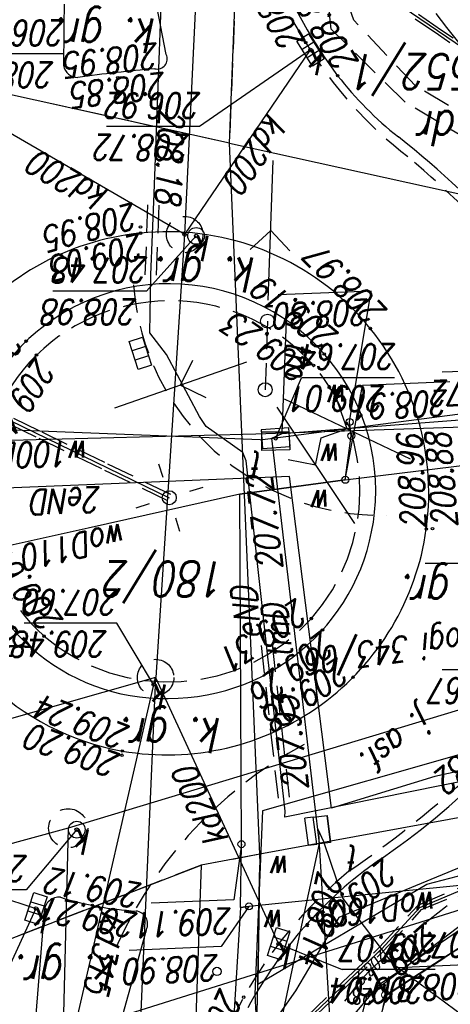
# Model space of a CAD drawing. Extents: x -110 to 11927435, y -6590197 to 5675023.
# Tile 38 of 71: x -74 to -59, y -307 to -272. Entities that reach past the tile are written whole.
import ezdxf
from ezdxf.enums import TextEntityAlignment as Align

# ---------------------------------------------------------------- set-up
doc = ezdxf.new("R2010")
doc.units = 0
doc.header["$PDMODE"] = 33
doc.header["$PDSIZE"] = 0.3
for name, pattern in [('1', [0]), ('2', [1.5, 1, -0.5]), ('KOC', [2, 1.5, -0.5]), ('KOJ', [0]), ('KON', [1.5, 1, -0.5]), ('KOU', [1.5, 1, -0.5]), ('UBE', [1.5, 1, -0.5]), ('UBT', [1.5, 1, -0.5]), ('UOK', [1.5, 1, -0.5]), ('UOT', [1.5, 1, -0.5]), ('UPE', [0]), ('UPG', [0]), ('UPK', [0]), ('UPT', [0]), ('UPW', [0])]:
    doc.linetypes.add(name, pattern=pattern)
doc.layers.get('0').update_dxf_attribs({"color": 250, "linetype": 'CONTINUOUS', "lineweight": 100})
doc.layers.add('_0', color=7, linetype='CONTINUOUS')
for name, color, linetype, lineweight, plot in [('PP$$O', 209, 'CONTINUOUS', 13, False), ('PPZAO', 51, 'CONTINUOUS', 13, False), ('PPZAP', 51, 'CONTINUOUS', 13, False)]:
    doc.layers.add(name, color=color, linetype=linetype, lineweight=lineweight, plot=plot)
doc.styles.add('K1_ACAD', font='romans.shx', dxfattribs={"width": 0.8, "oblique": 12})
doc.styles.add('OPIS_PIK', font='txt', dxfattribs={"width": 0.8, "height": 1.2})
doc.styles.get("Standard").update_dxf_attribs({"font": 'Simplex.SHX', "width": 0.75})
doc.linetypes.add('BGS', pattern='A,3.75,[45,msgB.shx,S=0.625,R=0,X=0,Y=0],3.75', length=7.5)

# ---------------------------------------------------------------- blocks, each defined once
blk = doc.blocks.new('other_WSU')
at = {"linetype": 'Continuous'}
blk.add_circle((0, 0), 0.045, dxfattribs=at)
blk = doc.blocks.new('other_PNN')
at = {"linetype": 'Continuous'}
for p, q in [((3.25, 0), (2.5429, 0.7071)), ((0.75, 0), (5.75, 0)), ((3.25, 0), (2.5429, -0.7071))]:
    blk.add_line(p, q, dxfattribs=at)
blk = doc.blocks.new('other_LAT')
at = {"linetype": 'Continuous'}
for p, q in [((0, 0.75), (0, 1.25)), ((-1.25, 0), (-0.75, 0)), ((0.75, 0), (1.25, 0)), ((0, -0.75), (0, -1.25))]:
    blk.add_line(p, q, dxfattribs=at)
blk = doc.blocks.new('other_SLS')
at = {"linetype": 'Continuous'}
blk.add_circle((0, 0), 0.25, dxfattribs=at)
blk = doc.blocks.new('other_KRA')
at = {"linetype": 'Continuous'}
for p, q in [((-0.525, -0.25), (-0.525, 0.25)), ((-0.525, 0.25), (0.525, 0.25)), ((-0.175, -0.25), (-0.175, 0.25)), ((0.175, -0.25), (0.175, 0.25)), ((0.525, 0.25), (0.525, -0.25)), ((0.525, -0.25), (-0.525, -0.25))]:
    blk.add_line(p, q, dxfattribs=at)
blk = doc.blocks.new('other_WLZ')
at = {"linetype": 'Continuous'}
blk.add_circle((0, 0), 0.3, dxfattribs=at)
blk = doc.blocks.new('other_UGK')
at = {"linetype": 'Continuous'}
blk.add_circle((0, 0), 0.0625, dxfattribs=at)
blk = doc.blocks.new('other_WLD')
at = {"linetype": 'Continuous'}
for p, q in [((0.5, 0.333), (-0.5, 0.333)), ((-0.5, 0.333), (-0.5, -0.333)), ((0.5, -0.333), (0.5, 0.333)), ((-0.5, -0.333), (0.5, -0.333))]:
    blk.add_line(p, q, dxfattribs=at)
blk = doc.blocks.new('other_UGE')
at = {"linetype": 'Continuous'}
blk.add_circle((0, 0), 0.0625, dxfattribs=at)
blk = doc.blocks.new('ARM')
at = {"linetype": 'Continuous'}
blk.add_circle((0, 0), 0.125, dxfattribs=at)
blk = doc.blocks.new('PIK_ZA')
at = {"layer": 'PPZAP'}
blk.add_point((0, 0), dxfattribs=at)
at = {"layer": 'PP$$O', "oblique": 15, "width": 0.8, "flags": 1}
blk.add_attdef('KOD', (1, -1.3), '', height=0.5, dxfattribs=at)
at = {"layer": 'PPZAO', "color": 0, "style": 'OPIS_PIK', "width": 0.8}
blk.add_attdef('NR_PKT', (1, -0.5), '', height=1.2, dxfattribs=at)
blk = doc.blocks.new('mdcp Łuszczanowiece')
at = {"layer": '_0'}
for p, q in [((6591212.6, 5674981.81), (6591213.451, 5674985.109)), ((6591217.26, 5674984.924), (6591217.19, 5674981.41)), ((6591219.21, 5674977.15), (6591219.482, 5674984.816)), ((6591203.18, 5674975.72), (6591212.6, 5674981.81)), ((6591232.07, 5674982.12), (6591219.21, 5674977.15)), ((6591217.19, 5674981.41), (6591211.14, 5674977.83)), ((6591217.11, 5674976.76), (6591217.19, 5674981.41)), ((6591211.14, 5674977.83), (6591203.18, 5674975.72)), ((6591217.11, 5674976.76), (6591219.21, 5674977.15)), ((6591187.57, 5674971.32), (6591217.11, 5674976.76)), ((6591217.11, 5674976.76), (6591218.2, 5674951.33)), ((6591218.2, 5674951.33), (6591193.65, 5674956.74)), ((6591218.2, 5674951.33), (6591216.91, 5674918.49)), ((6591218.2, 5674951.33), (6591230.93, 5674948.52))]:
    blk.add_line(p, q, dxfattribs=at)
at = {"layer": '_0', "linetype": 'KOU'}
for p, q in [((6591213.451, 5674985.109), (6591212.6, 5674981.81)), ((6591217.26, 5674984.924), (6591217.19, 5674981.41)), ((6591212.6, 5674981.81), (6591203.18, 5674975.72)), ((6591219.21, 5674977.15), (6591232.07, 5674982.12)), ((6591217.19, 5674981.41), (6591217.11, 5674976.76)), ((6591217.11, 5674976.76), (6591219.21, 5674977.15)), ((6591216.91, 5674918.49), (6591218.2, 5674951.33)), ((6591218.2, 5674951.33), (6591230.93, 5674948.52))]:
    blk.add_line(p, q, dxfattribs=at)
at = {"layer": '_0', "linetype": 'UPE'}
for p, q in [((6591214.113, 5674985.077), (6591213.285, 5674981.849)), ((6591214.04, 5674982.848), (6591212.81, 5674981.4)), ((6591213.285, 5674981.849), (6591208.41, 5674978.13)), ((6591212.81, 5674981.4), (6591207.072, 5674977.491)), ((6591205.147, 5674973.2), (6591216.213, 5674975.437)), ((6591216.213, 5674975.437), (6591216.21, 5674975.22)), ((6591210.849, 5674973.978), (6591214.545, 5674975.113)), ((6591214.545, 5674975.113), (6591216.052, 5674963.254)), ((6591216.21, 5674975.22), (6591216.87, 5674969.271)), ((6591205.146, 5674972.718), (6591210.849, 5674973.978)), ((6591216.87, 5674969.271), (6591217.601, 5674962.697)), ((6591234.48, 5674957.17), (6591220.35, 5674964.01)), ((6591216.052, 5674963.254), (6591227.939, 5674963.744)), ((6591217.601, 5674962.697), (6591217.722, 5674962.392)), ((6591217.722, 5674962.392), (6591219.032, 5674961.465)), ((6591219.032, 5674961.465), (6591219.276, 5674961.107)), ((6591219.276, 5674961.107), (6591220.448, 5674958.887)), ((6591220.448, 5674958.887), (6591221.045, 5674958.119)), ((6591221.045, 5674958.119), (6591221.008, 5674956.043)), ((6591221.008, 5674956.043), (6591220.897, 5674953.138)), ((6591220.897, 5674953.138), (6591220.327, 5674938.331))]:
    blk.add_line(p, q, dxfattribs=at)
at = {"layer": '_0', "linetype": 'UPT'}
for p, q in [((6591216.809, 5674984.946), (6591215.842, 5674980.34)), ((6591212.391, 5674980.649), (6591208.89, 5674983.235)), ((6591215.41, 5674982.67), (6591212.76, 5674980.15)), ((6591214.15, 5674978.34), (6591212.391, 5674980.649)), ((6591212.76, 5674980.15), (6591211.39, 5674978.66)), ((6591215.842, 5674980.34), (6591214.977, 5674976.371)), ((6591211.39, 5674978.66), (6591203.88, 5674975.49)), ((6591214.835, 5674976.306), (6591214.15, 5674978.34)), ((6591214.584, 5674976.336), (6591215.08, 5674976.398)), ((6591214.704, 5674975.37), (6591214.584, 5674976.336)), ((6591215.038, 5674975.86), (6591214.835, 5674976.306)), ((6591214.977, 5674976.371), (6591215.216, 5674974.371)), ((6591215.08, 5674976.398), (6591215.2, 5674975.432)), ((6591215.2, 5674975.432), (6591214.704, 5674975.37)), ((6591215.216, 5674974.371), (6591215.756, 5674969.77)), ((6591215.756, 5674969.77), (6591216.159, 5674966.35)), ((6591216.159, 5674966.35), (6591216.685, 5674961.886)), ((6591216.317, 5674961.714), (6591206.839, 5674960.978)), ((6591217.103, 5674961.94), (6591208.281, 5674960.794)), ((6591216.317, 5674961.714), (6591216.14, 5674957.05)), ((6591216.685, 5674961.886), (6591216.317, 5674961.714)), ((6591217.103, 5674961.94), (6591227.646, 5674961.523)), ((6591202.42, 5674952.99), (6591212.32, 5674946.26))]:
    blk.add_line(p, q, dxfattribs=at)
at = {"layer": '_0', "linetype": 'UPG'}
for p, q in [((6591217.289, 5674981.764), (6591217.13, 5674984.93)), ((6591224.094, 5674984.591), (6591220.84, 5674970.44)), ((6591215.84, 5674981.65), (6591216.4, 5674982.44)), ((6591214.29, 5674979.02), (6591215.84, 5674981.65)), ((6591217.013, 5674975.206), (6591217.289, 5674981.764)), ((6591220.84, 5674970.44), (6591216.44, 5674979.96)), ((6591203.2, 5674974.43), (6591214.29, 5674979.02)), ((6591236.6, 5674974.91), (6591225.12, 5674978.7)), ((6591205.816, 5674972.016), (6591217.013, 5674975.206)), ((6591220.84, 5674970.44), (6591236.6, 5674974.91)), ((6591219.8, 5674954.6), (6591215.3, 5674948)), ((6591219.8, 5674954.6), (6591228.77, 5674949.39))]:
    blk.add_line(p, q, dxfattribs=at)
at = {"layer": '_0', "linetype": 'UPW'}
for p, q in [((6591217.807, 5674978.665), (6591218.191, 5674984.878)), ((6591207.263, 5674977.907), (6591225.414, 5674983.601)), ((6591214.31, 5674978.307), (6591217.501, 5674978.624)), ((6591214.31, 5674978.307), (6591217.501, 5674978.624)), ((6591217.501, 5674978.624), (6591217.807, 5674978.665)), ((6591217.501, 5674978.624), (6591217.807, 5674978.665)), ((6591217.807, 5674978.665), (6591217.501, 5674978.624)), ((6591217.501, 5674978.624), (6591217.807, 5674978.665)), ((6591217.807, 5674978.665), (6591217.769, 5674976.4)), ((6591210.561, 5674977.938), (6591214.31, 5674978.307)), ((6591208.141, 5674977.698), (6591210.561, 5674977.938)), ((6591217.769, 5674976.4), (6591217.828, 5674963.879)), ((6591217.769, 5674976.4), (6591217.828, 5674963.879)), ((6591223.257, 5674965.094), (6591226.477, 5674965.814)), ((6591217.828, 5674963.879), (6591223.257, 5674965.094)), ((6591217.828, 5674963.879), (6591214.056, 5674963.371)), ((6591214.056, 5674963.371), (6591217.828, 5674963.879)), ((6591214.056, 5674963.371), (6591202.216, 5674961.906)), ((6591214.056, 5674963.371), (6591213.841, 5674961.801)), ((6591203.385, 5674961.263), (6591217.25, 5674961.743)), ((6591213.841, 5674961.801), (6591213.902, 5674961.303)), ((6591217.25, 5674961.743), (6591229.191, 5674962.044))]:
    blk.add_line(p, q, dxfattribs=at)
at = {"layer": '_0', "linetype": 'UPK'}
for p, q in [((6591220.84, 5674970.44), (6591221.465, 5674984.719)), ((6591223.966, 5674975.831), (6591224.181, 5674984.587)), ((6591223.966, 5674975.831), (6591238.1, 5674979.646)), ((6591201.661, 5674969.073), (6591223.966, 5674975.831)), ((6591219.804, 5674954.603), (6591220.836, 5674970.442)), ((6591217.688, 5674909.657), (6591219.804, 5674954.603))]:
    blk.add_line(p, q, dxfattribs=at)
at = {"layer": '_0', "linetype": 'KOJ'}
for p, q in [((6591222.619, 5674984.663), (6591221.17, 5674979.46)), ((6591224.82, 5674978.8), (6591225.291, 5674984.533)), ((6591224.09, 5674943.92), (6591224.13, 5674948.56)), ((6591220.46, 5674948.16), (6591221.32, 5674943.75))]:
    blk.add_line(p, q, dxfattribs=at)
at = {"layer": '_0', "linetype": 'Continuous'}
for p, q in [((6591215.019, 5674976.019), (6591214.543, 5674983.717)), ((6591225.12, 5674978.7), (6591226.522, 5674981.74)), ((6591209.056, 5674980.686), (6591212.213, 5674980.818)), ((6591210.846, 5674980.88), (6591214.168, 5674980.88)), ((6591216.44, 5674979.96), (6591214.168, 5674980.88)), ((6591217.501, 5674978.624), (6591218.501, 5674980.065)), ((6591218.501, 5674980.065), (6591221.788, 5674980.202)), ((6591217.769, 5674976.4), (6591218.04, 5674978.391)), ((6591218.04, 5674978.391), (6591221.001, 5674978.515)), ((6591223.66, 5674975.88), (6591225.465, 5674978.03)), ((6591225.465, 5674978.03), (6591228.755, 5674978.03)), ((6591220.91, 5674970.69), (6591222.222, 5674968.5)), ((6591207.302, 5674970.16), (6591210.591, 5674970.16)), ((6591222.222, 5674968.5), (6591225.544, 5674968.5)), ((6591205.588, 5674966.363), (6591211.198, 5674966.363)), ((6591214.056, 5674963.371), (6591213.447, 5674960.003)), ((6591216.545, 5674961.885), (6591215.618, 5674959.72)), ((6591213.902, 5674961.303), (6591213.136, 5674956.621)), ((6591210.323, 5674959.873), (6591213.447, 5674960.003)), ((6591212.296, 5674959.72), (6591215.618, 5674959.72)), ((6591207.27, 5674959.388), (6591210.589, 5674959.526)), ((6591213.136, 5674956.621), (6591216.455, 5674956.759)), ((6591219.39, 5674954.65), (6591221.162, 5674956.62)), ((6591221.162, 5674956.62), (6591224.516, 5674956.62)), ((6591215.3, 5674948), (6591219.272, 5674950.74)), ((6591219.272, 5674950.74), (6591222.594, 5674950.74)), ((6591224.128, 5674948.142), (6591227.45, 5674948.142))]:
    blk.add_line(p, q, dxfattribs=at)
at = {"layer": '_0', "linetype": 'UBT'}
for p, q in [((6591215.311, 5674982.722), (6591214.001, 5674981.472)), ((6591215.449, 5674982.578), (6591214.139, 5674981.328)), ((6591214.001, 5674981.472), (6591212.691, 5674980.222)), ((6591214.139, 5674981.328), (6591212.829, 5674980.078)), ((6591212.686, 5674980.218), (6591211.316, 5674978.728)), ((6591212.834, 5674980.082), (6591211.464, 5674978.592)), ((6591211.351, 5674978.752), (6591209.474, 5674977.96)), ((6591211.429, 5674978.568), (6591209.551, 5674977.775)), ((6591208.964, 5674948.421), (6591210.614, 5674947.299)), ((6591209.076, 5674948.586), (6591210.726, 5674947.464)), ((6591210.614, 5674947.299), (6591212.264, 5674946.177)), ((6591210.726, 5674947.464), (6591212.376, 5674946.343))]:
    blk.add_line(p, q, dxfattribs=at)
at = {"layer": '_0', "linetype": 'UOT'}
for p, q in [((6591214.584, 5674976.336), (6591215.08, 5674976.398)), ((6591214.584, 5674976.336), (6591214.704, 5674975.37)), ((6591215.377, 5674976.434), (6591215.08, 5674976.398)), ((6591215.377, 5674976.434), (6591215.498, 5674975.468)), ((6591215.2, 5674975.432), (6591215.498, 5674975.468)), ((6591215.2, 5674975.432), (6591214.704, 5674975.37)), ((6591216.04, 5674962.3), (6591217.04, 5674962.32)), ((6591216.07, 5674961.65), (6591216.04, 5674962.3)), ((6591217.04, 5674962.32), (6591217.04, 5674961.66)), ((6591217.04, 5674961.66), (6591216.07, 5674961.65))]:
    blk.add_line(p, q, dxfattribs=at)
at = {"layer": '_0', "linetype": 'UBE'}
for p, q in [((6591216.671, 5674969.249), (6591216.011, 5674975.198)), ((6591217.068, 5674969.293), (6591216.409, 5674975.242)), ((6591220.296, 5674963.897), (6591222.651, 5674962.757)), ((6591220.404, 5674964.123), (6591222.759, 5674962.983)), ((6591222.759, 5674962.983), (6591225.114, 5674961.843)), ((6591222.651, 5674962.757), (6591225.006, 5674961.617)), ((6591225.114, 5674961.843), (6591227.469, 5674960.703)), ((6591225.006, 5674961.617), (6591227.361, 5674960.477)), ((6591220.808, 5674956.05), (6591220.697, 5674953.146)), ((6591221.208, 5674956.035), (6591221.097, 5674953.131)), ((6591204.25, 5674954.43), (6591211.92, 5674949.87)), ((6591203.89, 5674953.77), (6591211.54, 5674949.29)), ((6591211.92, 5674949.87), (6591214.56, 5674947.25)), ((6591211.54, 5674949.29), (6591213.75, 5674946.94)), ((6591213.75, 5674946.94), (6591214.21, 5674945.62)), ((6591214.56, 5674947.25), (6591214.72, 5674945.86))]:
    blk.add_line(p, q, dxfattribs=at)
at = {"layer": '_0', "linetype": '2'}
blk.add_line((6591216.837, 5674957.699), (6591216.923, 5674960.148), dxfattribs=at)
at = {"layer": '_0', "color": 7, "linetype": 'BGS', "lineweight": 20, "flags": 128}
blk.add_lwpolyline([(6591206.048, 5674977.571), (6591212.61, 5674981.793)], dxfattribs=at)
at = {"layer": '_0', "linetype": 'UOK'}
for centre, radius in [((6591223.966, 5674975.831), 0.7), ((6591220.84, 5674970.44), 0.65), ((6591219.8, 5674954.6), 0.65)]:
    blk.add_circle(centre, radius, dxfattribs=at)
at = {"layer": '_0', "linetype": 'KOC'}
for centre, radius, start, end in [((6591205.424, 5674988.138), 10.6, 316.6358, 342.8175), ((6591175.29, 5675023.581), 57.07, 305.9814, 311.5325), ((6591220.374, 5674963.731), 6.87, 49.5605, 137.9801), ((6591220.196, 5674963.807), 6.93, 315.0393, 48.0385), ((6591220.412, 5674963.759), 6.88, 138.3666, 220.6204), ((6591220.321, 5674963.818), 6.85, 221.4876, 314.236), ((6591189.607, 5674930.817), 26.5, 36.8247, 58.2045)]:
    blk.add_arc(centre, radius, start, end, dxfattribs=at)
at = {"layer": '_0', "linetype": 'KOU'}
for centre, radius, start, end in [((6591204.083, 5674989.418), 15.56, 309.2598, 342.895), ((6591237.355, 5674943.295), 41.35, 124.5066, 133.5791), ((6591244.571, 5674990.082), 50.37, 222.8284, 229.4127), ((6591202.652, 5674939.93), 15.01, 31.3545, 52.4495), ((6591203.426, 5674939.993), 14.32, 10.8539, 32.7489)]:
    blk.add_arc(centre, radius, start, end, dxfattribs=at)
at = {"layer": '_0', "linetype": 'KOJ'}
for centre, radius, start, end in [((6591203.915, 5674989.619), 15.49, 305.3167, 331.5919), ((6591221.594, 5674979.257), 0.47, 154.3979, 263.4204), ((6591220.885, 5674967.499), 11.31, 72.7459, 86.6817), ((6591224.3, 5674978.816), 0.52, 263.3452, 358.1821), ((6591227.657, 5674955.098), 26.41, 124.0498, 135.0695), ((6591220.432, 5674963.847), 9.36, 80.1682, 172.1244), ((6591220.353, 5674963.851), 9.37, 12.2543, 79.693), ((6591220.373, 5674963.79), 7.4, 89.8677, 174.261), ((6591220.516, 5674964.001), 7.19, 6.4597, 91.0013), ((6591220.473, 5674963.776), 9.27, 275.6161, 12.8681), ((6591220.422, 5674963.851), 9.35, 172.1365, 275.8803), ((6591220.359, 5674963.75), 7.39, 173.94, 269.6224), ((6591220.358, 5674963.74), 7.38, 269.6273, 8.3377), ((6591232.406, 5674976.839), 32.74, 221.7222, 231.8004), ((6591204.097, 5674940.951), 12.97, 37.9113, 51.563), ((6591201.362, 5674939.127), 16.25, 14.8433, 37.0591), ((6591220.782, 5674948.321), 0.36, 75.8569, 206.55), ((6591216.148, 5675002.915), 54.45, 274.9755, 277.8878), ((6591223.62, 5674948.46), 0.52, 11.0875, 89.9676)]:
    blk.add_arc(centre, radius, start, end, dxfattribs=at)
at = {"layer": '_0', "linetype": 'KON'}
for centre, radius, start, end in [((6591208.351, 5674986.231), 15.198, 298.152, 338.1245), ((6591212.766, 5674955.76), 8.882, 4.1339, 91.2548)]:
    blk.add_arc(centre, radius, start, end, dxfattribs=at)
at = {"layer": '_0', "linetype": '1'}
blk.add_point((6591218.645, 5674980.95), dxfattribs=at)
blk.add_point((6591218.645, 5674980.95), dxfattribs=at)
at = {"layer": '_0', "xscale": 0.5, "yscale": 0.5, "zscale": 0.5}
blk.add_blockref('PIK_ZA', (6591212.61, 5674981.793, 209.005), dxfattribs=at).add_auto_attribs({'NR_PKT': '28'})
at = {"layer": '_0'}
for name, p in [('other_WSU', (6591217.69, 5674981.87)), ('other_UGK', (6591216.44, 5674979.96)), ('other_WSU', (6591211.21, 5674979.23)), ('other_WSU', (6591215.25, 5674979.06)), ('other_WSU', (6591223.1, 5674978.59)), ('other_UGK', (6591225.12, 5674978.7)), ('other_WSU', (6591223.11, 5674978.43)), ('other_WLZ', (6591223.66, 5674975.88)), ('other_UGK', (6591223.66, 5674975.88)), ('other_WSU', (6591222.03, 5674973.07)), ('other_WSU', (6591222.04, 5674973.22)), ('other_UGK', (6591220.91, 5674970.69)), ('other_WSU', (6591213.78, 5674970.43)), ('other_WSU', (6591225.25, 5674969.42)), ('other_WSU', (6591214.87, 5674968.74)), ('other_WSU', (6591224.83, 5674968.96)), ('other_WSU', (6591215.27, 5674968.33)), ('other_WSU', (6591210.94, 5674965.12)), ('other_WSU', (6591211.16, 5674965.13)), ('other_SLS', (6591220.35, 5674964.01)), ('other_UGE', (6591216.545, 5674961.885)), ('other_WSU', (6591215.19, 5674959.28)), ('other_WSU', (6591214.81, 5674958.87)), ('other_WSU', (6591225.1, 5674958.91)), ('other_WSU', (6591225.47, 5674958.41)), ('other_WSU', (6591213.16, 5674957.96)), ('other_WLZ', (6591219.39, 5674954.65)), ('other_UGK', (6591219.39, 5674954.65)), ('other_UGK', (6591219.804, 5674954.603)), ('other_WSU', (6591221.38, 5674954.55)), ('other_WSU', (6591221.38, 5674954.33)), ('other_WSU', (6591222.19, 5674948.99)), ('other_WSU', (6591214.33, 5674948.92)), ('other_WSU', (6591222.35, 5674948.82)), ('other_UGK', (6591215.3, 5674948)), ('other_WSU', (6591215.47, 5674947.74))]:
    blk.add_blockref(name, p, dxfattribs=at)
at = {"layer": '_0', "color": 253}
for name, p in [('other_WSU', (6591217.69, 5674981.87)), ('other_UGK', (6591216.44, 5674979.96)), ('other_WSU', (6591211.21, 5674979.23)), ('other_WSU', (6591215.25, 5674979.06)), ('other_WSU', (6591223.1, 5674978.59)), ('other_UGK', (6591225.12, 5674978.7)), ('other_WSU', (6591223.11, 5674978.43)), ('other_WLZ', (6591223.66, 5674975.88)), ('other_UGK', (6591223.66, 5674975.88)), ('other_WSU', (6591222.03, 5674973.07)), ('other_WSU', (6591222.04, 5674973.22)), ('other_UGK', (6591220.91, 5674970.69)), ('other_WSU', (6591213.78, 5674970.43)), ('other_WSU', (6591225.25, 5674969.42)), ('other_WSU', (6591214.87, 5674968.74)), ('other_WSU', (6591224.83, 5674968.96)), ('other_WSU', (6591215.27, 5674968.33)), ('other_WSU', (6591210.94, 5674965.12)), ('other_WSU', (6591211.16, 5674965.13)), ('other_SLS', (6591220.35, 5674964.01)), ('other_UGE', (6591216.545, 5674961.885)), ('other_WSU', (6591215.19, 5674959.28)), ('other_WSU', (6591214.81, 5674958.87)), ('other_WSU', (6591225.1, 5674958.91)), ('other_WSU', (6591225.47, 5674958.41)), ('other_WSU', (6591213.16, 5674957.96)), ('other_WLZ', (6591219.39, 5674954.65)), ('other_UGK', (6591219.39, 5674954.65)), ('other_UGK', (6591219.804, 5674954.603)), ('other_WSU', (6591221.38, 5674954.55)), ('other_WSU', (6591221.38, 5674954.33)), ('other_WSU', (6591222.19, 5674948.99)), ('other_WSU', (6591214.33, 5674948.92)), ('other_WSU', (6591222.35, 5674948.82)), ('other_UGK', (6591215.3, 5674948)), ('other_WSU', (6591215.47, 5674947.74))]:
    blk.add_blockref(name, p, dxfattribs=at)
at = {"layer": '_0'}
for name, p, rotation in [('other_KRA', (6591216.44, 5674979.96), 72.04998897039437), ('other_KRA', (6591225.12, 5674978.7), 72.04998897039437), ('ARM', (6591217.501, 5674978.624), 2.393971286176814), ('ARM', (6591217.769, 5674976.4), 2.393943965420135), ('other_PNN', (6591216.923, 5674960.148), 123.7307792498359), ('other_LAT', (6591220.35, 5674964.01), 17.1799921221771), ('ARM', (6591214.056, 5674963.371), 2.392933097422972), ('other_PNN', (6591216.923, 5674960.148), 154.5086908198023), ('other_WLD', (6591216.545, 5674961.885), 4.133128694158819), ('ARM', (6591213.841, 5674961.801), 2.392878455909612), ('ARM', (6591213.902, 5674961.303), 2.392878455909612), ('other_PNN', (6591216.88, 5674958.923), 19.18011739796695), ('other_SLS', (6591216.923, 5674960.148), 2.393534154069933), ('other_KRA', (6591221.39, 5674958.85), 287.7028437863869), ('other_SLS', (6591216.837, 5674957.699), 2.393561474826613), ('other_PNN', (6591216.837, 5674957.699), 268.0221181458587), ('other_KRA', (6591215.3, 5674948), 302.19522112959)]:
    blk.add_blockref(name, p, dxfattribs=dict(at, rotation=rotation))
at = {"layer": '_0', "color": 253}
for name, p, rotation in [('other_KRA', (6591216.44, 5674979.96), 72.04998897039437), ('other_KRA', (6591225.12, 5674978.7), 72.04998897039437), ('ARM', (6591217.501, 5674978.624), 2.393971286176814), ('ARM', (6591217.769, 5674976.4), 2.393943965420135), ('other_PNN', (6591216.923, 5674960.148), 123.7307792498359), ('other_LAT', (6591220.35, 5674964.01), 17.1799921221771), ('ARM', (6591214.056, 5674963.371), 2.392933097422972), ('other_PNN', (6591216.923, 5674960.148), 154.5086908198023), ('other_WLD', (6591216.545, 5674961.885), 4.133128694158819), ('ARM', (6591213.841, 5674961.801), 2.392878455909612), ('ARM', (6591213.902, 5674961.303), 2.392878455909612), ('other_PNN', (6591216.88, 5674958.923), 19.18011739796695), ('other_SLS', (6591216.923, 5674960.148), 2.393534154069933), ('other_KRA', (6591221.39, 5674958.85), 287.7028437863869), ('other_SLS', (6591216.837, 5674957.699), 2.393561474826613), ('other_PNN', (6591216.837, 5674957.699), 268.0221181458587), ('other_KRA', (6591215.3, 5674948), 302.19522112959)]:
    blk.add_blockref(name, p, dxfattribs=dict(at, rotation=rotation))
at = {"layer": '_0', "style": 'K1_ACAD', "oblique": 12, "width": 0.8}
for s, rotation, p in [('209.16', 65, (6591217.69, 5674981.87)), ('208.81', 2.3923, (6591209.327, 5674981.899)), ('207.19', 2.3923, (6591208.988, 5674980.383)), ('t', 2.3931, (6591213.548, 5674977.348)), ('208.82', 40.59, (6591207.78, 5674972.4)), ('209.24', 339.31, (6591222.03, 5674973.07)), ('209.08', 34.89, (6591213.78, 5674970.43)), ('209.31', 34.09, (6591215.27, 5674968.33)), ('209.61', 306.99, (6591224.83, 5674968.96)), ('208.88', 274.57, (6591210.94, 5674965.12)), ('208.72', 2.3918, (6591207.541, 5674960.6)), ('209.36', 55.15, (6591225.47, 5674958.41)), ('209.19', 321.3, (6591214.81, 5674958.87)), ('208.97', 314.5, (6591213.16, 5674957.96)), ('208.95', 14.96, (6591221.38, 5674954.33)), ('208.86', 301.18, (6591214.33, 5674948.92))]:
    blk.add_text(s, height=0.9, rotation=rotation, dxfattribs=at).set_placement(p, align=Align.TOP_LEFT)
for s, height, rotation, p in [('209.15', 0.9, 40.33, (6591211.21, 5674979.23)), ('kd315', 0.9, 77.04, (6591222.75, 5674978.74)), ('208.2', 0.45, 43.55, (6591212.76, 5674980.15)), ('208.90', 0.9, 2.3943, (6591218.569, 5674980.368)), ('208.14', 0.9, 77.7148, (6591215.022, 5674977.314)), ('209.11', 0.9, 2.3941, (6591218.107, 5674978.694)), ('woD160', 0.9, 5.6476, (6591210.819, 5674978.079)), ('w', 0.9, 2.3937, (6591216.232, 5674978.736)), ('w', 0.9, 2.3936, (6591216.024, 5674976.804)), ('kd200', 0.9, 294.41, (6591218.21, 5674976.23)), ('207.93', 0.9, 276.7165, (6591215.373, 5674974.426)), ('209.20', 0.9, 340.61, (6591222.04, 5674973.22)), ('209.26', 0.9, 37.83, (6591214.87, 5674968.74)), ('oś drogi 343/06', 0.9, 8.0041, (6591207.326, 5674968.297)), ('209.54', 0.9, 308.81, (6591225.25, 5674969.42)), ('tmD', 0.9, 276.7179, (6591215.932, 5674969.698)), ('eND', 0.9, 276.3391, (6591217.05, 5674969.02)), ('207.72', 0.9, 276.716, (6591216.293, 5674966.54)), ('woD110', 0.9, 12.6071, (6591221.992, 5674964.906)), ('208.96', 0.9, 272.75, (6591211.16, 5674965.13)), ('2eND', 0.9, 2.3586, (6591222.784, 5674963.625)), ('w', 0.9, 2.393, (6591214.57, 5674963.719)), ('w', 0.9, 2.3929, (6591214.202, 5674962.068)), ('w100D', 0.9, 1.4186, (6591223.226, 5674961.967)), ('209.41', 0.9, 57.78, (6591225.1, 5674958.91)), ('w', 0.9, 2.3929, (6591213.966, 5674959.96)), ('209.23', 0.9, 324.94, (6591215.19, 5674959.28)), ('tm', 0.9, 87.8247, (6591216.191, 5674958.398)), ('208.80', 0.9, 2.3929, (6591213.204, 5674956.924)), ('209.03', 0.9, 14.35, (6591221.38, 5674954.55)), ('kd200', 0.9, 329.83, (6591222.47, 5674953.05)), ('kd200', 0.9, 55.67, (6591216.8, 5674950.2)), ('208.18', 0.9, 87.7928, (6591220.715, 5674950.088)), ('208.73', 0.9, 300.03, (6591215.47, 5674947.74))]:
    blk.add_text(s, height=height, rotation=rotation, dxfattribs=at).set_placement(p)
for s, height, p in [('209.04', 0.9, (6591211.168, 5674982.08)), ('207.07', 0.9, (6591210.766, 5674980.58)), ('206.88', 0.9, (6591225.385, 5674977.73)), ('208.67', 0.9, (6591207.623, 5674971.36)), ('209.48', 0.9, (6591222.543, 5674969.7)), ('207.60', 0.9, (6591222.141, 5674968.2)), ('180/2', 1.25, (6591218.258, 5674967.542)), ('t', 0.9, (6591217.006, 5674963.276)), ('209.01', 0.9, (6591212.617, 5674960.92)), ('207.64', 0.9, (6591212.215, 5674959.42)), ('208.98', 0.9, (6591221.483, 5674957.82)), ('207.48', 0.9, (6591221.081, 5674956.32)), ('208.72', 0.9, (6591219.593, 5674951.94)), ('dr', 1.25, (6591210.029, 5674951.435)), ('206.92', 0.9, (6591219.191, 5674950.44)), ('552/1', 1.25, (6591209.352, 5674949.401)), ('208.77', 0.9, (6591224.45, 5674949.342)), ('206.81', 0.9, (6591224.048, 5674947.842))]:
    blk.add_text(s, height=height, dxfattribs=at).set_placement(p, align=Align.TOP_LEFT)
for s, p in [('k. gr.', (6591222.22, 5674980.38)), ('k. gr.', (6591218.46, 5674971.89)), ('ch. k. gr.', (6591205.7, 5674966.78)), ('k. gr.', (6591217.23, 5674955.42)), ('k. gr.', (6591220.79, 5674946.87))]:
    blk.add_text(s, height=1.25, dxfattribs=at).set_placement(p)
for p in [(6591216.44, 5674979.96), (6591225.12, 5674978.7), (6591223.66, 5674975.88), (6591220.91, 5674970.69), (6591219.39, 5674954.65), (6591215.3, 5674948)]:
    blk.add_text('k', height=0.9, dxfattribs=at).set_placement(p, align=Align.RIGHT)
for s, rotation, p in [('209.21', 349.53, (6591223.1, 5674978.59)), ('208.85', 6, (6591222.19, 5674948.99))]:
    blk.add_text(s, height=0.9, rotation=rotation, dxfattribs=at).set_placement(p, align=Align.CENTER)
for s, rotation, p in [('209.09', 40.51, (6591215.25, 5674979.06)), ('208.91', 2.3929, (6591213.756, 5674960.317))]:
    blk.add_text(s, height=0.9, rotation=rotation, dxfattribs=at).set_placement(p, align=Align.RIGHT)
for s, rotation, p in [('209.12', 350.23, (6591223.11, 5674978.43)), ('208.95', 5.66, (6591222.35, 5674948.82))]:
    blk.add_text(s, height=0.9, rotation=rotation, dxfattribs=at).set_placement(p, align=Align.TOP_CENTER)
blk.add_text('j. asf.', height=0.9, rotation=38.09, dxfattribs=at).set_placement((6591212.27, 5674972.61), align=Align.MIDDLE)

msp = doc.modelspace()

# ---------------------------------------------------------------- block references
at = {"layer": '_0', "linetype": 'ByBlock', "lineweight": 9, "rotation": 180}
msp.add_blockref('mdcp Łuszczanowiece', (6591151.409, 5674674.849), dxfattribs=at)

doc.saveas('drawing.dxf')
